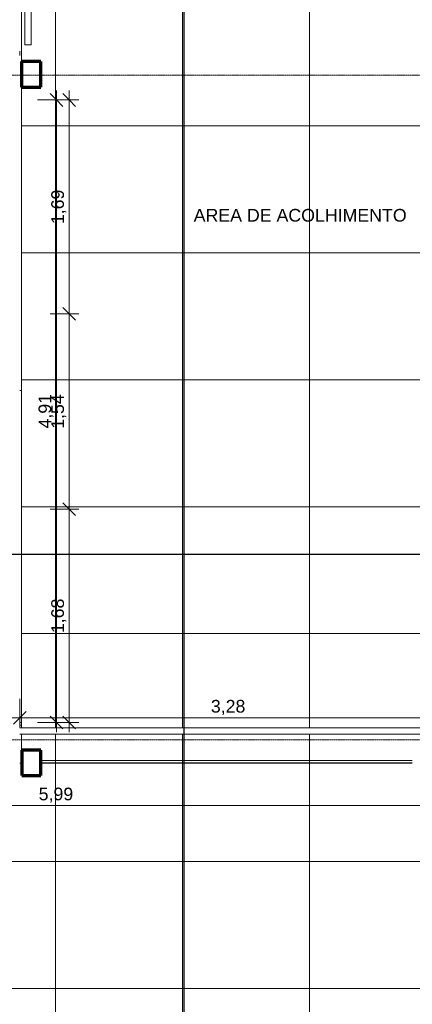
# Model space of a CAD drawing. Header units: millimetres. Extents: x -34717 to 7230, y -21919 to 4394.
# Tile 45 of 48: x -10051 to -6961, y -7994 to -236. Entities that reach past the tile are written whole.
import ezdxf

# ---------------------------------------------------------------- set-up
doc = ezdxf.new("R2010")
doc.units = ezdxf.units.MM
doc.linetypes.add('_Traço - ponto', pattern=[16, 12, -2, 0, -2])
for name, color, linetype, lineweight in [('A-ANNO-DIMS', 211, 'Continuous', 9), ('A-ANNO-DIMS-50', 211, 'Continuous', 9), ('A-FLOR', 192, 'Continuous', 18), ('A-FLOR-HRAL', 11, 'Continuous', 18), ('A-FLOR-PATT', 8, 'Continuous', 18), ('A-GENM', 13, 'Continuous', 18), ('A-WALL', 113, 'Continuous', 18), ('G-ANNO-SYMB', 111, 'Continuous', 9), ('G-ANNO-TEXT', 231, 'Continuous', 9), ('S-COLS', 52, 'Continuous', 18), ('S-GRID', 1, 'Continuous', 9)]:
    doc.layers.add(name, color=color, linetype=linetype, lineweight=lineweight)
doc.styles.add('Arial_4', font='arial.ttf', dxfattribs={"height": 100})
doc.dimstyles.new('Diagonal_-_2_0mm_Arial', dxfattribs={"dimscale": 304.8, "dimtxt": 102.02594, "dimasz": 0.328084, "dimexe": 0.246063, "dimexo": 0.0625, "dimgap": 0.024606, "dimtad": 1, "dimlfac": 0.001, "dimrnd": 0.01, "dimzin": 0, "dimdsep": 46, "dimtxsty": 'Arial_4', "dimblk1": 'OBLIQUE', "dimblk2": 'OBLIQUE', "dimsah": 1, "dimcen": 0.09, "dimdle": 0.246063, "dimadec": 0, "dimazin": 0, "dimtfac": 1, "dimtdec": 4, "dimtix": 1, "dimtmove": 0, "dimatfit": 3, "dimfxl": 0.492126, "dimfxlon": 1, "dimtvp": 1, "dimtolj": 1, "dimtzin": 0, "dimarcsym": 2})

# ---------------------------------------------------------------- blocks, each defined once
blk = doc.blocks.new('Railing - Railing-3945987-PLANTA TÉRREO - LAYOUT')
at = {"layer": 'A-FLOR-HRAL'}
for p, q in [((-10010.8, 2056.5), (-10010.8, -433.5)), ((-9960.8, -433.5), (-9960.8, 2056.5)), ((-9960.8, -433.5), (-10010.8, -433.5))]:
    blk.add_line(p, q, dxfattribs=at)
blk = doc.blocks.new('Railing - Railing-3948267-PLANTA TÉRREO - LAYOUT')
at = {"layer": 'A-FLOR-HRAL'}
for p, q in [((-6771.1, -5816.4), (-10051.1, -5816.4)), ((-10051.1, -5866.4), (-6771.1, -5866.4))]:
    blk.add_line(p, q, dxfattribs=at)
blk = doc.blocks.new('Embasamento - Embasamento-4325691-PLANTA TÉRREO - LAYOUT')
at = {"layer": 'A-GENM'}
blk.add_line((-10051.1, -518.5), (-10051.1, -483.5), dxfattribs=at)
blk = doc.blocks.new('DIMBLOCK11-PLANTA TÉRREO - LAYOUT')
at = {"layer": 'A-ANNO-DIMS-50'}
for p, q in [((-10051.1, -5587.3), (-10051.1, -5812.3)), ((-10051.1, -5737.3), (-10051.1, -5587.3)), ((-6771.1, -5587.3), (-6771.1, -5812.3)), ((-6771.1, -5737.3), (-6771.1, -5587.3)), ((-10126.1, -5737.3), (-6696.1, -5737.3))]:
    blk.add_line(p, q, dxfattribs=at)
at = {"layer": 'A-ANNO-DIMS-50', "lineweight": 18}
for p, q in [((-10051.1, -5737.3), (-10101.1, -5787.3)), ((-10051.1, -5737.3), (-10001.1, -5687.3)), ((-6771.1, -5737.3), (-6821.1, -5787.3)), ((-6771.1, -5737.3), (-6721.1, -5687.3))]:
    blk.add_line(p, q, dxfattribs=at)
at = {"layer": 'A-ANNO-DIMS-50', "color": 0, "insert": (-8546.8, -5595.2), "char_height": 100, "width": 325.653, "attachment_point": 1, "line_spacing_factor": 0.941778, "style": 'Arial_4'}
blk.add_mtext('3,28', dxfattribs=at)
blk = doc.blocks.new('_Oblique')
at = {"color": 0, "linetype": 'ByBlock', "lineweight": -2}
blk.add_line((-0.5, -0.5), (0.5, 0.5), dxfattribs=at)
blk = doc.blocks.new('DIMBLOCK12-PLANTA TÉRREO - LAYOUT')
at = {"layer": 'A-ANNO-DIMS-50'}
for p, q in [((-12761.1, -6278.5), (-12761.1, -6503.5)), ((-12761.1, -6428.5), (-12761.1, -6278.5)), ((-6771.1, -6278.5), (-6771.1, -6503.5)), ((-6771.1, -6428.5), (-6771.1, -6278.5)), ((-12836.1, -6428.5), (-6696.1, -6428.5))]:
    blk.add_line(p, q, dxfattribs=at)
at = {"layer": 'A-ANNO-DIMS-50', "lineweight": 18}
for p, q in [((-12761.1, -6428.5), (-12811.1, -6478.5)), ((-12761.1, -6428.5), (-12711.1, -6378.5)), ((-6771.1, -6428.5), (-6821.1, -6478.5)), ((-6771.1, -6428.5), (-6721.1, -6378.5))]:
    blk.add_line(p, q, dxfattribs=at)
at = {"layer": 'A-ANNO-DIMS-50', "color": 0, "insert": (-9901.8, -6286.5), "char_height": 100, "width": 325.653, "attachment_point": 1, "line_spacing_factor": 0.941778, "style": 'Arial_4'}
blk.add_mtext('5,99', dxfattribs=at)
blk = doc.blocks.new('DIMBLOCK90-PLANTA TÉRREO - LAYOUT')
at = {"layer": 'A-ANNO-DIMS-50'}
for p, q in [((-9810.7, -4093.5), (-9585.7, -4093.5)), ((-9660.7, -4093.5), (-9810.7, -4093.5)), ((-9660.7, -5848.5), (-9660.7, -4093.5)), ((-9810.7, -5773.5), (-9585.7, -5773.5)), ((-9660.7, -5773.5), (-9810.7, -5773.5))]:
    blk.add_line(p, q, dxfattribs=at)
at = {"layer": 'A-ANNO-DIMS-50', "lineweight": 18}
for p, q in [((-9660.7, -4093.5), (-9710.7, -4043.5)), ((-9660.7, -4093.5), (-9610.7, -4143.5)), ((-9660.7, -5773.5), (-9710.7, -5723.5)), ((-9660.7, -5773.5), (-9610.7, -5823.5))]:
    blk.add_line(p, q, dxfattribs=at)
at = {"layer": 'A-ANNO-DIMS-50', "color": 0, "insert": (-9802.8, -5069.2), "char_height": 100, "width": 325.653, "attachment_point": 1, "rotation": 90, "line_spacing_factor": 0.941778, "style": 'Arial_4'}
blk.add_mtext('1,68', dxfattribs=at)
blk = doc.blocks.new('DIMBLOCK91-PLANTA TÉRREO - LAYOUT')
at = {"layer": 'A-ANNO-DIMS-50'}
for p, q in [((-9810.7, -2553.5), (-9585.7, -2553.5)), ((-9660.7, -2553.5), (-9810.7, -2553.5)), ((-9660.7, -4093.5), (-9660.7, -2553.5)), ((-9810.7, -4093.5), (-9585.7, -4093.5)), ((-9660.7, -4093.5), (-9810.7, -4093.5))]:
    blk.add_line(p, q, dxfattribs=at)
at = {"layer": 'A-ANNO-DIMS-50', "lineweight": 18}
for p, q in [((-9660.7, -2553.5), (-9710.7, -2503.5)), ((-9660.7, -2553.5), (-9610.7, -2603.5)), ((-9660.7, -4093.5), (-9710.7, -4043.5)), ((-9660.7, -4093.5), (-9610.7, -4143.5))]:
    blk.add_line(p, q, dxfattribs=at)
at = {"layer": 'A-ANNO-DIMS-50', "color": 0, "insert": (-9802.8, -3459.2), "char_height": 100, "width": 325.653, "attachment_point": 1, "rotation": 90, "line_spacing_factor": 0.941778, "style": 'Arial_4'}
blk.add_mtext('1,54', dxfattribs=at)
blk = doc.blocks.new('DIMBLOCK92-PLANTA TÉRREO - LAYOUT')
at = {"layer": 'A-ANNO-DIMS-50', "lineweight": 18}
for p, q in [((-9660.7, -868.5), (-9710.7, -818.5)), ((-9660.7, -868.5), (-9610.7, -918.5)), ((-9660.7, -2553.5), (-9710.7, -2503.5)), ((-9660.7, -2553.5), (-9610.7, -2603.5))]:
    blk.add_line(p, q, dxfattribs=at)
at = {"layer": 'A-ANNO-DIMS-50'}
for p, q in [((-9660.7, -2553.5), (-9660.7, -793.5)), ((-9810.7, -868.5), (-9585.7, -868.5)), ((-9660.7, -868.5), (-9810.7, -868.5)), ((-9810.7, -2553.5), (-9585.7, -2553.5)), ((-9660.7, -2553.5), (-9810.7, -2553.5))]:
    blk.add_line(p, q, dxfattribs=at)
at = {"layer": 'A-ANNO-DIMS-50', "color": 0, "insert": (-9802.8, -1846.7), "char_height": 100, "width": 325.653, "attachment_point": 1, "rotation": 90, "line_spacing_factor": 0.941778, "style": 'Arial_4'}
blk.add_mtext('1,69', dxfattribs=at)
blk = doc.blocks.new('DIMBLOCK93-PLANTA TÉRREO - LAYOUT')
at = {"layer": 'A-ANNO-DIMS-50', "lineweight": 18}
for p, q in [((-9760.7, -868.5), (-9810.7, -818.5)), ((-9760.7, -868.5), (-9710.7, -918.5)), ((-9760.7, -5773.5), (-9810.7, -5723.5)), ((-9760.7, -5773.5), (-9710.7, -5823.5))]:
    blk.add_line(p, q, dxfattribs=at)
at = {"layer": 'A-ANNO-DIMS-50'}
for p, q in [((-9760.7, -5848.5), (-9760.7, -793.5)), ((-9910.7, -868.5), (-9685.7, -868.5)), ((-9760.7, -868.5), (-9910.7, -868.5)), ((-9910.7, -5773.5), (-9685.7, -5773.5)), ((-9760.7, -5773.5), (-9910.7, -5773.5))]:
    blk.add_line(p, q, dxfattribs=at)
at = {"layer": 'A-ANNO-DIMS-50', "color": 0, "insert": (-9902.8, -3456.7), "char_height": 100, "width": 325.653, "attachment_point": 1, "rotation": 90, "line_spacing_factor": 0.941778, "style": 'Arial_4'}
blk.add_mtext('4,91', dxfattribs=at)

msp = doc.modelspace()

# ---------------------------------------------------------------- hatches: boundary and pattern name
at = {"layer": 'A-FLOR-PATT'}
h = msp.add_hatch(dxfattribs=at)
h.set_pattern_fill('FP_62', color=256, style=0, pattern_type=2)
h.set_pattern_definition([(270, (-7771.1, -2073.5), (1000, 6e-14), []), (0, (-7771.1, -2073.5), (0, 1000), [])])
h.paths.add_polyline_path([(-10035.802, -6091.388), (-10035.286, -6091.388), (-10035.286, -5991.388), (-9885.286, -5991.388), (-9885.286, -6091.388), (-6961.115, -6091.388), (-6961.115, -5996.388), (-6811.115, -5996.909), (-6811.115, -6091.388), (-6771.115, -6091.388), (-6771.115, -5866.388), (-10035.802, -5866.388), (-10035.802, -5996.909)], flags=0)
h.paths.add_polyline_path([(-9952.685, -5816.388), (-6771.115, -5816.388), (-6771.425, 2281.472), (-9960.802, 2281.472), (-9960.802, 2256.472), (-9885.802, 2256.472), (-9885.802, 2056.472), (-9960.802, 2056.472), (-9960.802, -433.492), (-10010.802, -433.492), (-10010.802, 2056.472), (-10035.802, 2056.472), (-10035.802, -566.388), (-9885.802, -566.388), (-9885.802, -766.388), (-10035.802, -766.388), (-10035.802, -5816.388)], flags=0)
h.paths.add_polyline_path([(-6961.115, -766.388), (-6961.115, -566.388), (-6811.115, -566.388), (-6811.115, -766.388)], flags=0)
h.paths.add_polyline_path([(-6811.115, 2056.472), (-6961.115, 2056.472), (-6961.115, 2256.472), (-6811.115, 2256.472), (-6811.115, 2114.771)], flags=0)
h.paths.add_polyline_path([(-10035.802, 2256.472), (-10010.802, 2256.472), (-10010.802, 2331.472), (-6771.115, 2331.472), (-6771.361, 2356.472), (-10035.802, 2356.472), (-10035.802, 2306.472)], flags=0)
h = msp.add_hatch(dxfattribs=at)
h.set_pattern_fill('FP_67', color=256, style=0, pattern_type=2)
h.set_pattern_definition([(180, (-9769.8, -11868.5), (-1e-13, -1000), []), (270, (-9769.8, -11868.5), (1000, 6e-14), [])])
h.paths.add_polyline_path([(-9274.501, -11953.492), (-9274.101, -11906.982), (-9272.888, -11901.008), (-9270.851, -11896.019), (-9268.021, -11892.291), (-9264.493, -11889.886), (-9260.401, -11888.698), (-9249.501, -11888.542), (-9139.808, -11888.542), (-9139.808, -11053.492), (-7839.808, -11053.492), (-7839.808, -11888.542), (-7719.215, -11888.698), (-7715.123, -11889.886), (-7711.595, -11892.291), (-7708.765, -11896.019), (-7706.727, -11901.008), (-7705.515, -11906.982), (-7705.115, -11913.492), (-7705.115, -11953.492), (-7336.197, -11953.492), (-7336.197, -11888.492), (-7236.197, -11888.492), (-7236.197, -11953.492), (-6829.796, -11953.492), (-6832.316, -11951.579), (-6834.721, -11948.051), (-6835.909, -11943.959), (-6836.065, -11939.444), (-6835.909, -10402.772), (-6834.721, -10398.68), (-6832.316, -10395.152), (-6828.588, -10392.322), (-6823.599, -10390.285), (-6817.625, -10389.073), (-6811.115, -10388.673), (-6771.115, -10388.673), (-6771.115, -9738.267), (-6836.115, -9738.267), (-6836.115, -9638.267), (-6771.115, -9638.267), (-6771.115, -8923.464), (-6817.625, -8923.064), (-6823.599, -8921.852), (-6829.629, -8919.024), (-6832.316, -8916.984), (-6834.721, -8913.457), (-6835.909, -8909.364), (-6836.065, -8904.85), (-6835.909, -7368.178), (-6834.721, -7364.086), (-6832.316, -7360.558), (-6828.588, -7357.728), (-6823.599, -7355.691), (-6817.625, -7354.478), (-6811.115, -7354.078), (-6771.115, -7354.078), (-6771.115, -6618.267), (-6836.115, -6618.267), (-6836.115, -6518.267), (-6771.115, -6518.267), (-6771.115, -6093.492), (-6811.115, -6093.492), (-6811.115, -6196.388), (-6961.115, -6196.388), (-6961.115, -6093.492), (-9885.286, -6093.492), (-9885.286, -6191.388), (-10035.286, -6191.388), (-10035.802, -6093.492), (-11296.955, -6093.492), (-11296.955, -6158.492), (-11396.955, -6158.492), (-11396.955, -6093.492), (-12761.115, -6093.492), (-12761.115, -6258.267), (-12696.115, -6258.267), (-12696.115, -6358.267), (-12761.115, -6358.267), (-12761.115, -7973.441), (-11781.115, -7973.441), (-11781.013, -7913.492), (-11381.115, -7913.492), (-11381.217, -8313.492), (-11781.115, -8313.492), (-11781.115, -8253.441), (-12761.115, -8253.441), (-12761.115, -8254.758), (-11861.115, -8254.758), (-11861.115, -9892.324), (-12761.115, -9892.324), (-12761.115, -9893.543), (-11781.115, -9893.543), (-11781.115, -9833.492), (-11381.115, -9833.543), (-11381.217, -10233.492), (-11781.115, -10233.441), (-11781.115, -10173.543), (-12761.115, -10173.543), (-12761.115, -11478.267), (-12696.115, -11478.267), (-12696.115, -11578.267), (-12761.115, -11578.267), (-12761.115, -11888.542), (-11329.693, -11888.698), (-11325.6, -11889.886), (-11322.073, -11892.291), (-11319.243, -11896.019), (-11317.205, -11901.008), (-11315.993, -11906.982), (-11315.593, -11913.492), (-11315.593, -11953.492), (-10321.115, -11953.492), (-10321.115, -11888.492), (-10221.115, -11888.492), (-10221.115, -11953.492), (-9459.571, -11953.492)], flags=0)
h.paths.add_polyline_path([(-7238.197, -11951.492), (-7238.197, -11890.492), (-7334.197, -11890.492), (-7334.197, -11951.492), (-7273.197, -11951.492)], flags=0)
h.paths.add_polyline_path([(-10319.115, -11951.492), (-10223.115, -11951.492), (-10223.115, -11890.492), (-10319.115, -11890.492), (-10319.115, -11932.285)], flags=0)
h.paths.add_polyline_path([(-12759.115, -11576.267), (-12698.115, -11576.267), (-12698.115, -11480.267), (-12759.115, -11480.267), (-12759.115, -11536.594)], flags=0)
h.paths.add_polyline_path([(-6832.316, -9736.267), (-6773.115, -9736.267), (-6773.115, -9640.267), (-6834.115, -9640.267), (-6834.115, -9736.267)], flags=0)
h.paths.add_polyline_path([(-6829.629, -6616.267), (-6773.115, -6616.267), (-6773.115, -6520.267), (-6834.115, -6520.267), (-6834.115, -6616.267), (-6832.316, -6616.267)], flags=0)
h.paths.add_polyline_path([(-12746.997, -6356.267), (-12698.115, -6356.267), (-12698.115, -6260.267), (-12759.115, -6260.267), (-12759.115, -6356.267)], flags=0)
h.paths.add_polyline_path([(-11333.955, -6156.492), (-11298.955, -6156.492), (-11298.955, -6095.492), (-11394.955, -6095.492), (-11394.955, -6156.492)], flags=0)

# ---------------------------------------------------------------- linework, layer by layer
at = {"layer": 'A-FLOR'}
for p, q in [((-10035.802, 2056.472), (-10035.802, -566.388)), ((-10035.802, -766.388), (-10035.802, -5816.392)), ((-10035.802, -3158.492), (-10051.115, -3158.492)), ((-10051.115, -5773.492), (-10035.802, -5773.492))]:
    msp.add_line(p, q, dxfattribs=at)
at = {"layer": 'A-WALL'}
for p, q in [((-10051.115, -5793.492), (-10035.802, -5793.492)), ((-10035.802, -6091.388), (-10035.802, -5866.384)), ((-10035.286, -6093.492), (-10051.115, -6093.492)), ((-6961.115, -6091.388), (-9885.286, -6091.388)), ((-6961.115, -6093.492), (-9885.286, -6093.492))]:
    msp.add_line(p, q, dxfattribs=at)
at = {"layer": 'G-ANNO-SYMB', "lineweight": 25}
for p, q in [((-8757.442, -21119.396), (-8757.442, 2987.802)), ((6318.961, -4449.309), (-33901.247, -4449.309))]:
    msp.add_line(p, q, dxfattribs=at)
at = {"layer": 'S-COLS', "lineweight": 70}
for p, q in [((-9885.802, -566.388), (-10035.802, -566.388)), ((-10035.802, -566.388), (-10035.802, -766.388)), ((-9885.802, -766.388), (-9885.802, -566.388)), ((-10035.802, -766.388), (-9885.802, -766.388)), ((-9885.286, -5991.388), (-10035.286, -5991.388)), ((-10035.286, -5991.388), (-10035.286, -6191.388)), ((-9885.286, -6191.388), (-9885.286, -5991.388)), ((-10035.286, -6191.388), (-9885.286, -6191.388))]:
    msp.add_line(p, q, dxfattribs=at)
at = {"layer": 'S-GRID', "linetype": '_Traço - ponto'}
for p, q in [((6504.181, -673.492), (-33608.19, -673.492)), ((6504.181, -5908.492), (-33608.19, -5908.492))]:
    msp.add_line(p, q, dxfattribs=at)

# ---------------------------------------------------------------- block references
at = {"layer": 'A-FLOR-HRAL'}
for name in ['Railing - Railing-3945987-PLANTA TÉRREO - LAYOUT', 'Railing - Railing-3948267-PLANTA TÉRREO - LAYOUT']:
    msp.add_blockref(name, (0, 0), dxfattribs=at)
at = {"layer": 'A-GENM'}
msp.add_blockref('Embasamento - Embasamento-4325691-PLANTA TÉRREO - LAYOUT', (0, 0), dxfattribs=at)

# ---------------------------------------------------------------- texts
at = {"layer": 'G-ANNO-TEXT', "color": 7, "insert": (-8681.745, -1726.724), "char_height": 100, "width": 2068.35375, "attachment_point": 1, "style": 'Arial_4'}
msp.add_mtext('AREA DE ACOLHIMENTO', dxfattribs=at)

# ---------------------------------------------------------------- dimensions: what is measured, and where the dimension line sits
at = {"layer": 'A-ANNO-DIMS'}
for base, p1, p2, override, picture, middle in [((-9760.741698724, -868.491622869), (-9910.741698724, -5773.491622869), (-9910.741698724, -868.491622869), {"dimpost": '<>', "dimfxl": 4905}, 'DIMBLOCK93-PLANTA TÉRREO - LAYOUT', (-9819.298997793, -3320.991622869)), ((-9660.741698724, -868.491622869), (-9810.741698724, -2553.491622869), (-9810.741698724, -868.491622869), {"dimpost": '<>', "dimfxl": 1685}, 'DIMBLOCK92-PLANTA TÉRREO - LAYOUT', (-9719.298997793, -1710.991622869)), ((-9660.742, -2553.492), (-9810.742, -4093.492), (-9810.742, -2553.492), {"dimpost": '<>', "dimfxl": 1540}, 'DIMBLOCK91-PLANTA TÉRREO - LAYOUT', (-9719.299, -3323.492)), ((-9660.742, -4093.492), (-9810.742, -5773.492), (-9810.742, -4093.492), {"dimpost": '<>', "dimfxl": 1680}, 'DIMBLOCK90-PLANTA TÉRREO - LAYOUT', (-9719.299, -4933.492))]:
    dim = msp.add_linear_dim(base=base, p1=p1, p2=p2, angle=90, dimstyle='Diagonal_-_2_0mm_Arial', override=override, dxfattribs=at)
    dim.commit()
    dim.dimension.update_dxf_attribs({"geometry": picture, "text_midpoint": middle})
for base, p1, p2, override, picture, middle in [((-6771.115, -5737.278), (-10051.115, -5587.278), (-6771.115, -5587.278), {"dimpost": '<>', "dimfxl": 3280}, 'DIMBLOCK11-PLANTA TÉRREO - LAYOUT', (-8411.115, -5678.686)), ((-6771.115, -6428.531), (-12761.115, -6278.531), (-6771.115, -6278.531), {"dimpost": '<>', "dimfxl": 5990}, 'DIMBLOCK12-PLANTA TÉRREO - LAYOUT', (-9766.115, -6369.973))]:
    dim = msp.add_linear_dim(base=base, p1=p1, p2=p2, dimstyle='Diagonal_-_2_0mm_Arial', override=override, dxfattribs=at)
    dim.commit()
    dim.dimension.update_dxf_attribs({"geometry": picture, "text_midpoint": middle})

doc.saveas('drawing.dxf')
